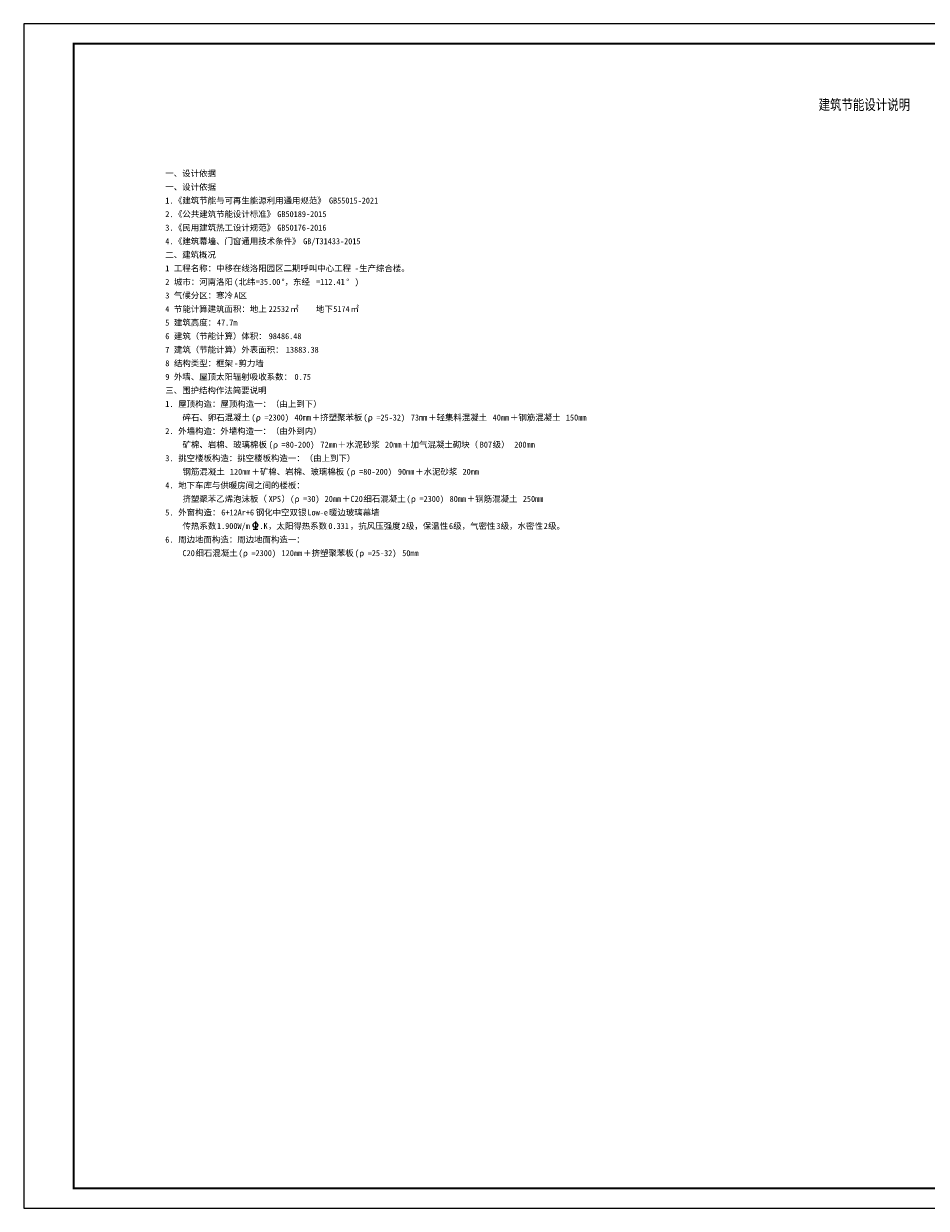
# Model space of a CAD drawing. Extents: x 1109697 to 1467097, y -139975 to 53891.
# Tile 1 of 256: x 1109697 to 1154962, y -139975 to -80575. Entities that reach past the tile are written whole.
import ezdxf

# ---------------------------------------------------------------- set-up
doc = ezdxf.new("R2010")
doc.units = 0
doc.header["$LTSCALE"] = 1000
doc.header["$MEASUREMENT"] = 0
doc.layers.add('PUB_TEXT', color=7, linetype='Continuous')
doc.layers.add('PUB_TITLE', color=4, linetype='Continuous')
doc.styles.add('-黑体', font='simhei.ttf', dxfattribs={"width": 0.8})
doc.styles.add('ST', font='txt')

msp = doc.modelspace()

# ---------------------------------------------------------------- linework, layer by layer
at = {"layer": 'PUB_TEXT'}
for p, q in [((1121318, -105534), (1121318, -105914)), ((1121198, -105914), (1121438, -105914))]:
    msp.add_line(p, q, dxfattribs=at)
msp.add_circle((1121318, -105714), 120, dxfattribs=at)
at = {"layer": 'PUB_TITLE'}
msp.add_lwpolyline([(1109697, -139975), (1193797, -139975), (1193797, -80575), (1109697, -80575)], close=True, dxfattribs=at)
at = {"layer": 'PUB_TITLE', "const_width": 100}
msp.add_lwpolyline([(1112197, -138975), (1192797, -138975), (1192797, -81575), (1112197, -81575)], close=True, dxfattribs=at)

# ---------------------------------------------------------------- texts
at = {"layer": 'PUB_TEXT', "style": '-黑体', "width": 0.8}
msp.add_text('建筑节能设计说明', height=525.7, dxfattribs=at).set_placement((1149560, -84898))
at = {"layer": 'PUB_TEXT', "style": 'ST'}
for s, height, p in [('一、设计依据', 302.1, (1116798, -88234)), ('一、设计依据', 302.1, (1116798, -88914)), ('1.', 302.1, (1116798, -89594)), ('《建筑节能与可再生能源利用通用规范》', 302.11, (1117230, -89594)), ('GB55015-2021', 302.11, (1125007, -89594)), ('2.', 302.1, (1116798, -90274)), ('《公共建筑节能设计标准》', 302.11, (1117230, -90274)), ('GB50189-2015', 302.11, (1122415, -90274)), ('3.', 302.1, (1116798, -90954)), ('《民用建筑热工设计规范》', 302.11, (1117230, -90954)), ('GB50176-2016', 302.11, (1122415, -90954)), ('4.', 302.1, (1116798, -91634)), ('《建筑幕墙、门窗通用技术条件》', 302.11, (1117230, -91634)), ('GB/T31433-2015', 302.11, (1123711, -91634)), ('二、建筑概况', 302.1, (1116798, -92314)), ('工程名称：中移在线洛阳园区二期呼叫中心工程', 302.11, (1117230, -92994)), ('生产综合楼。', 302.1, (1126519, -92994)), ('1', 302, (1116798, -92994)), ('-', 302, (1126303, -92994)), ('2', 302, (1116798, -93674)), ('城市：河南洛阳', 302.1, (1117230, -93674)), ('(', 302, (1120254, -93674)), ('北纬', 302.1, (1120470, -93674)), ('=35.00', 302.1, (1121335, -93674)), ('°，东经', 302.1, (1122631, -93674)), ('=112.41', 302.1, (1124359, -93674)), ('°', 302, (1125871, -93674)), (')', 302, (1126303, -93674)), ('3', 302, (1116798, -94354)), ('气候分区：寒冷', 302.1, (1117230, -94354)), ('A', 302, (1120254, -94354)), ('区', 302, (1120470, -94354)), ('4', 302, (1116798, -95034)), ('节能计算建筑面积：地上', 302.11, (1117230, -95034)), ('22532', 302.1, (1121983, -95034)), ('㎡', 302, (1123063, -95034)), ('地下', 302.1, (1124359, -95034)), ('5174', 302.1, (1125223, -95034)), ('㎡', 302, (1126087, -95034)), ('5', 302, (1116798, -95714)), ('建筑高度：', 302.1, (1117230, -95714)), ('47.7m', 302.1, (1119390, -95714)), ('6', 302, (1116798, -96394)), ('建筑（节能计算）体积：', 302.11, (1117230, -96394)), ('98486.48', 302.1, (1121983, -96394)), ('7', 302, (1116798, -97074)), ('建筑（节能计算）外表面积：', 302.11, (1117230, -97074)), ('13883.38', 302.1, (1122847, -97074)), ('结构类型：框架', 302.1, (1117230, -97754)), ('剪力墙', 302.1, (1120470, -97754)), ('8', 302, (1116798, -97754)), ('-', 302, (1120254, -97754)), ('9', 302, (1116798, -98434)), ('外墙、屋顶太阳辐射吸收系数：', 302.11, (1117230, -98434)), ('0.75', 302.1, (1123279, -98434)), ('三、围护结构作法简要说明', 302.11, (1116798, -99114)), ('1.', 302.1, (1116798, -99794)), ('屋顶构造：屋顶构造一：（由上到下）', 302.11, (1117446, -99794)), ('碎石、卵石混凝土', 302.1, (1117662, -100474)), ('(', 302, (1121118, -100474)), ('ρ', 302, (1121335, -100474)), ('=2300)', 302.1, (1121767, -100474)), ('40mm', 302.1, (1123279, -100474)), ('＋挤塑聚苯板', 302.1, (1124143, -100474)), ('(', 302, (1126735, -100474)), ('ρ', 302, (1126951, -100474)), ('=25-32)', 302.1, (1127383, -100474)), ('73mm', 302.1, (1129112, -100474)), ('＋轻集料混凝土', 302.1, (1129976, -100474)), ('40mm', 302.1, (1133216, -100474)), ('＋钢筋混凝土', 302.1, (1134081, -100474)), ('150mm', 302.1, (1136889, -100474)), ('2.', 302.1, (1116798, -101154)), ('外墙构造：外墙构造一：（由外到内）', 302.11, (1117446, -101154)), ('矿棉、岩棉、玻璃棉板', 302.1, (1117662, -101834)), ('(', 302, (1121983, -101834)), ('=80-200)', 302.1, (1122631, -101834)), ('72mm', 302.1, (1124575, -101834)), ('＋水泥砂浆', 302.1, (1125439, -101834)), ('20mm', 302.1, (1127816, -101834)), ('＋加气混凝土砌块（', 302.1, (1128680, -101834)), ('B07', 302.1, (1132568, -101834)), ('级）', 302.1, (1133216, -101834)), ('200mm', 302.1, (1134297, -101834)), ('挑空楼板构造：挑空楼板构造一：（由上到下）', 302.11, (1117446, -102514)), ('ρ', 302, (1122199, -101834)), ('3.', 302.1, (1116798, -102514)), ('钢筋混凝土', 302.1, (1117662, -103194)), ('120mm', 302.1, (1120038, -103194)), ('＋矿棉、岩棉、玻璃棉板', 302.11, (1121118, -103194)), ('(', 302, (1125871, -103194)), ('ρ', 302, (1126087, -103194)), ('=80-200)', 302.1, (1126519, -103194)), ('90mm', 302.1, (1128464, -103194)), ('＋水泥砂浆', 302.1, (1129328, -103194)), ('20mm', 302.1, (1131704, -103194)), ('4.', 302.1, (1116798, -103874)), ('地下车库与供暖房间之间的楼板：', 302.11, (1117446, -103874)), ('挤塑聚苯乙烯泡沫板（', 302.1, (1117662, -104554)), ('XPS', 302.1, (1121983, -104554)), ('）', 302, (1122631, -104554)), ('(', 302, (1123063, -104554)), ('ρ', 302, (1123279, -104554)), ('=30)', 302.1, (1123711, -104554)), ('20mm', 302.1, (1124791, -104554)), ('＋', 302, (1125655, -104554)), ('C20', 302.1, (1126087, -104554)), ('细石混凝土', 302.1, (1126735, -104554)), ('(', 302, (1128896, -104554)), ('ρ', 302, (1129112, -104554)), ('=2300)', 302.1, (1129544, -104554)), ('80mm', 302.1, (1131056, -104554)), ('＋钢筋混凝土', 302.1, (1131920, -104554)), ('250mm', 302.1, (1134729, -104554)), ('5.', 302.1, (1116798, -105234)), ('外窗构造：', 302.1, (1117446, -105234)), ('6+12Ar+6', 302.1, (1119606, -105234)), ('钢化中空双银', 302.1, (1121335, -105234)), ('Low-e', 302.1, (1123927, -105234)), ('暖边玻璃幕墙', 302.1, (1125007, -105234)), ('传热系数', 302.1, (1117662, -105914)), ('1.900W/m', 302.1, (1119390, -105914)), ('.K', 302.1, (1121518, -105914)), ('，太阳得热系数', 302.1, (1121951, -105914)), ('0.331', 302.1, (1124975, -105914)), ('，抗风压强度', 302.1, (1126055, -105914)), ('2', 302, (1128648, -105914)), ('级，保温性', 302.1, (1128864, -105914)), ('6', 302, (1131024, -105914)), ('级，气密性', 302.1, (1131240, -105914)), ('3', 302, (1133400, -105914)), ('级，水密性', 302.1, (1133616, -105914)), ('2', 302, (1135777, -105914)), ('级。', 302.1, (1135993, -105914)), ('6.', 302.1, (1116798, -106594)), ('周边地面构造：周边地面构造一：', 302.11, (1117446, -106594)), ('C20', 302.1, (1117662, -107274)), ('细石混凝土', 302.1, (1118310, -107274)), ('(', 302, (1120470, -107274)), ('ρ', 302, (1120686, -107274)), ('=2300)', 302.1, (1121118, -107274)), ('120mm', 302.1, (1122631, -107274)), ('＋挤塑聚苯板', 302.1, (1123711, -107274)), ('(', 302, (1126303, -107274)), ('ρ', 302, (1126519, -107274)), ('=25-32)', 302.1, (1126951, -107274)), ('50mm', 302.1, (1128680, -107274))]:
    msp.add_text(s, height=height, dxfattribs=at).set_placement(p)

doc.saveas('drawing.dxf')
